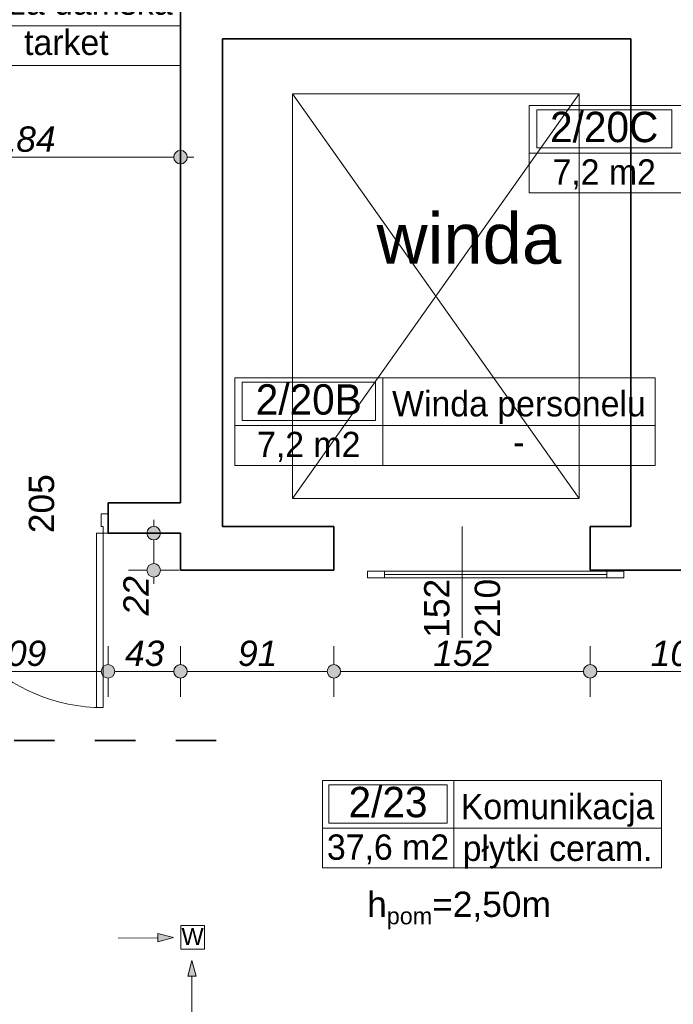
# Model space of a CAD drawing. Header units: millimetres. Extents: x -13944 to 84772, y -78836 to -35317.
# Tile 44 of 85: x 33941 to 37818, y -61696 to -55859. Entities that reach past the tile are written whole.
import ezdxf
from ezdxf.enums import TextEntityAlignment as Align

# ---------------------------------------------------------------- set-up
doc = ezdxf.new("R2010")
doc.units = ezdxf.units.MM
doc.header["$MEASUREMENT"] = 0
doc.linetypes.add('Przerywana', pattern=[480, 240, -240])
for name, color, linetype, lineweight in [('0_Nr_pióra__3', 7, 'Continuous', 20), ('Drzwi ArchiCAD_Nr_pióra__1', 7, 'Continuous', 0), ('Instalacje - Went_Klim_Nr_pióra__42', 150, 'Continuous', 13), ('Konstrukcja - Ściany zew_Nr_pióra__6', 7, 'Continuous', 35), ('Metryczki pomieszczeń ArchiCADa_Nr_pióra__1', 7, 'Continuous', 0), ('Wnętrze - Umeblowanie_Nr_pióra__1', 7, 'Continuous', 0), ('Wymiarowanie - Ogólne_Nr_pióra__82', 114, 'Continuous', 13), ('Znaczniki - Przekroje_Nr_pióra__5', 7, 'Continuous', 35), ('Znaczniki drzwi ArchiCADa_Nr_pióra__1', 7, 'Continuous', 0), ('Znaczniki drzwi ArchiCADa_Nr_pióra__7', 7, 'Continuous', 70)]:
    doc.layers.add(name, color=color, linetype=linetype, lineweight=lineweight)
doc.layers.add('Elementy modelu - Strefy', color=7, linetype='Continuous')
doc.layers.add('Wymiarowanie - Ogólne', color=7, linetype='Continuous')
doc.styles.add('GENERATED_STYLE_1', font='txt')
doc.styles.add('GENERATED_STYLE_2', font='txt')
doc.styles.add('GENERATED_STYLE_3', font='txt')
doc.styles.add('GENERATED_STYLE_4', font='txt')
doc.dimstyles.new('GENERATED_STYLE__1', dxfattribs={"dimtxt": 150, "dimasz": 152, "dimexe": 0.18, "dimexo": 0, "dimgap": 0.09, "dimtad": 1, "dimlfac": 0.1, "dimzin": 0, "dimdsep": 46, "dimtxsty": 'GENERATED_STYLE_3', "dimblk": 'ARROWHEAD_11', "dimblk1": 'ARROWHEAD_11', "dimblk2": 'ARROWHEAD_11', "dimcen": 0.09, "dimclrd": 114, "dimclre": 114, "dimclrt": 114, "dimazin": 0, "dimtfac": 1, "dimtdec": 4, "dimtmove": 0, "dimatfit": 3, "dimfxl": 1, "dimtolj": 1, "dimtzin": 0, "dimarcsym": 0})
doc.dimstyles.new('GENERATED_STYLE__2', dxfattribs={"dimtxt": 150, "dimasz": 152, "dimexe": 0.18, "dimexo": 0, "dimgap": 0.09, "dimtad": 1, "dimtih": 1, "dimtoh": 1, "dimlfac": 0.1, "dimzin": 0, "dimdsep": 46, "dimtxsty": 'GENERATED_STYLE_3', "dimblk": 'ARROWHEAD_11', "dimblk1": 'ARROWHEAD_11', "dimblk2": 'ARROWHEAD_11', "dimcen": 0.09, "dimclrd": 114, "dimclre": 114, "dimclrt": 114, "dimazin": 0, "dimtfac": 1, "dimtdec": 4, "dimtmove": 0, "dimatfit": 3, "dimfxl": 1, "dimtolj": 1, "dimtzin": 0, "dimarcsym": 0})

# ---------------------------------------------------------------- blocks, each defined once
blk = doc.blocks.new('Śluza damska_2_16_16', base_point=(33540.5, -55894.5))
at = {"layer": 'Metryczki pomieszczeń ArchiCADa_Nr_pióra__1', "linetype": 'Continuous'}
for p, q in [((32806.5, -55611.7), (34894.1, -55611.7)), ((32806.5, -56130.2), (32806.5, -55611.7)), ((33540.5, -55611.7), (33540.5, -56130.2)), ((34894.1, -55611.7), (34894.1, -56130.2)), ((32843.2, -55637.6), (33503.8, -55637.6)), ((32843.2, -55863.9), (32843.2, -55637.6)), ((33503.8, -55637.6), (33503.8, -55863.9)), ((32806.5, -55894.5), (34894.1, -55894.5)), ((33503.8, -55863.9), (32843.2, -55863.9)), ((34894.1, -56130.2), (32806.5, -56130.2))]:
    blk.add_line(p, q, dxfattribs=at)
at = {"layer": 'Metryczki pomieszczeń ArchiCADa_Nr_pióra__1'}
for tag, height, style, p in [('ROOM_NUMBER', 180, 'GENERATED_STYLE_2', (33173.5, -55739.6)), ('ROOM_NAME', 150, 'GENERATED_STYLE_1', (34217.3, -55754.3)), ('floor_f', 150, 'GENERATED_STYLE_1', (34217.3, -55993.2)), ('ROOM_CALC_AREA', 150, 'GENERATED_STYLE_1', (33173.5, -56006.6))]:
    blk.add_attdef(tag, text='', height=height, dxfattribs=dict(at, style=style)).set_placement(p, align=Align.MIDDLE_CENTER)
blk = doc.blocks.new('Winda personelu_2_20B_20', base_point=(36094.5, -58265))
at = {"layer": 'Metryczki pomieszczeń ArchiCADa_Nr_pióra__1', "linetype": 'Continuous'}
for p, q in [((35216.4, -57982.2), (37710.2, -57982.2)), ((35216.4, -58500.7), (35216.4, -57982.2)), ((35260.3, -58008.1), (36050.6, -58008.1)), ((35260.3, -58234.4), (35260.3, -58008.1)), ((36050.6, -58008.1), (36050.6, -58234.4)), ((36094.5, -57982.2), (36094.5, -58500.7)), ((37710.2, -57982.2), (37710.2, -58500.7)), ((36050.6, -58234.4), (35260.3, -58234.4)), ((35216.4, -58265), (37710.2, -58265)), ((37710.2, -58500.7), (35216.4, -58500.7))]:
    blk.add_line(p, q, dxfattribs=at)
at = {"layer": 'Metryczki pomieszczeń ArchiCADa_Nr_pióra__1'}
for tag, height, style, p in [('ROOM_NUMBER', 180, 'GENERATED_STYLE_2', (35655.5, -58110.1)), ('ROOM_NAME', 150, 'GENERATED_STYLE_1', (36902.3, -58135.4)), ('ROOM_CALC_AREA', 150, 'GENERATED_STYLE_1', (35655.5, -58377.1)), ('floor_f', 150, 'GENERATED_STYLE_1', (36902.3, -58362.5))]:
    blk.add_attdef(tag, text='', height=height, dxfattribs=dict(at, style=style)).set_placement(p, align=Align.MIDDLE_CENTER)
blk = doc.blocks.new('Komunikacja_2_23_23', base_point=(36515.2, -60651.9))
at = {"layer": 'Metryczki pomieszczeń ArchiCADa_Nr_pióra__1', "linetype": 'Continuous'}
for p, q in [((35736.2, -60369), (37747.9, -60369)), ((35736.2, -60887.6), (35736.2, -60369)), ((35775.1, -60394.9), (36476.3, -60394.9)), ((35775.1, -60621.2), (35775.1, -60394.9)), ((36476.3, -60394.9), (36476.3, -60621.2)), ((36515.2, -60369), (36515.2, -60887.6)), ((37747.9, -60369), (37747.9, -60887.6)), ((36476.3, -60621.2), (35775.1, -60621.2)), ((35736.2, -60651.9), (37747.9, -60651.9)), ((37747.9, -60887.6), (35736.2, -60887.6))]:
    blk.add_line(p, q, dxfattribs=at)
at = {"layer": 'Metryczki pomieszczeń ArchiCADa_Nr_pióra__1'}
for tag, height, style, p in [('ROOM_NUMBER', 180, 'GENERATED_STYLE_2', (36125.7, -60496.9)), ('ROOM_NAME', 150, 'GENERATED_STYLE_1', (37131.5, -60523.5)), ('ROOM_CALC_AREA', 150, 'GENERATED_STYLE_1', (36125.7, -60763.9)), ('floor_f', 150, 'GENERATED_STYLE_1', (37131.5, -60771))]:
    blk.add_attdef(tag, text='', height=height, dxfattribs=dict(at, style=style)).set_placement(p, align=Align.MIDDLE_CENTER)
blk = doc.blocks.new('Winda pacjentów pooperacyjnych_2_20C_42', base_point=(37852.9, -56649.7))
at = {"layer": 'Metryczki pomieszczeń ArchiCADa_Nr_pióra__1', "linetype": 'Continuous'}
for p, q in [((36963.4, -56366.8), (41051.2, -56366.8)), ((36963.4, -56885.4), (36963.4, -56366.8)), ((37007.9, -56392.8), (37808.5, -56392.8)), ((37007.9, -56619.1), (37007.9, -56392.8)), ((37808.5, -56392.8), (37808.5, -56619.1)), ((37808.5, -56619.1), (37007.9, -56619.1)), ((36963.4, -56649.7), (41051.2, -56649.7)), ((41051.2, -56885.4), (36963.4, -56885.4))]:
    blk.add_line(p, q, dxfattribs=at)
at = {"layer": 'Metryczki pomieszczeń ArchiCADa_Nr_pióra__1'}
for tag, height, style, p in [('ROOM_NUMBER', 180, 'GENERATED_STYLE_2', (37408.2, -56494.8)), ('ROOM_NAME', 150, 'GENERATED_STYLE_1', (39452.1, -56521.3)), ('floor_f', 150, 'GENERATED_STYLE_1', (39452.1, -56747.2)), ('ROOM_CALC_AREA', 150, 'GENERATED_STYLE_1', (37408.2, -56761.8))]:
    blk.add_attdef(tag, text='', height=height, dxfattribs=dict(at, style=style)).set_placement(p, align=Align.MIDDLE_CENTER)
blk = doc.blocks.new('*D357')
at = {"layer": 'Wymiarowanie - Ogólne_Nr_pióra__82', "linetype": 'Continuous'}
for points in [[(33414.6, -59722.1), (33411.6, -59706.8), (33402.9, -59693.8), (33389.9, -59685.2), (33374.6, -59682.1), (33359.3, -59685.2), (33346.3, -59693.8), (33337.6, -59706.8), (33334.6, -59722.1), (33337.6, -59737.4), (33346.3, -59750.4), (33359.3, -59759.1), (33374.6, -59762.1), (33389.9, -59759.1), (33402.9, -59750.4), (33411.6, -59737.4)], [(34504.6, -59722.1), (34501.6, -59706.8), (34492.9, -59693.8), (34479.9, -59685.2), (34464.6, -59682.1), (34449.3, -59685.2), (34436.3, -59693.8), (34427.6, -59706.8), (34424.6, -59722.1), (34427.6, -59737.4), (34436.3, -59750.4), (34449.3, -59759.1), (34464.6, -59762.1), (34479.9, -59759.1), (34492.9, -59750.4), (34501.6, -59737.4)]]:
    blk.add_hatch(color=256, dxfattribs=at).paths.add_polyline_path(points)
for p, q in [((33374.6, -59682.1), (33374.6, -59572.1)), ((34464.6, -59682.1), (34464.6, -59572.1)), ((33374.6, -59872.1), (33374.6, -59762.1)), ((33414.6, -59722.1), (34424.6, -59722.1)), ((34464.6, -59872.1), (34464.6, -59762.1))]:
    blk.add_line(p, q, dxfattribs=at)
for centre in [(33374.6, -59722.1), (34464.6, -59722.1)]:
    blk.add_circle(centre, 40, dxfattribs=at)
at = {"layer": 'Wymiarowanie - Ogólne_Nr_pióra__82', "insert": (33748.9, -59692.1), "char_height": 150, "attachment_point": 7, "style": 'GENERATED_STYLE_3'}
blk.add_mtext('\\A1;{\\fArial|b0|i1|c238|p38;109}', dxfattribs=at)
blk = doc.blocks.new('ARROWHEAD_11')
at = {"color": 0, "linetype": 'Continuous', "lineweight": 0}
blk.add_line((0, 0), (-1, 0), dxfattribs=at)
at = {"color": 0, "linetype": 'Continuous', "lineweight": 0, "const_width": 0.25, "flags": 128}
blk.add_lwpolyline([(-0.125, 0, 1), (0.125, 0, 1)], format="xyb", close=True, dxfattribs=at)
blk = doc.blocks.new('*D358')
at = {"layer": 'Wymiarowanie - Ogólne_Nr_pióra__82', "linetype": 'Continuous'}
for points in [[(34504.6, -59722.1), (34501.6, -59706.8), (34492.9, -59693.8), (34479.9, -59685.2), (34464.6, -59682.1), (34449.3, -59685.2), (34436.3, -59693.8), (34427.6, -59706.8), (34424.6, -59722.1), (34427.6, -59737.4), (34436.3, -59750.4), (34449.3, -59759.1), (34464.6, -59762.1), (34479.9, -59759.1), (34492.9, -59750.4), (34501.6, -59737.4)], [(34934.6, -59722.1), (34931.6, -59706.8), (34922.9, -59693.8), (34909.9, -59685.2), (34894.6, -59682.1), (34879.3, -59685.2), (34866.3, -59693.8), (34857.6, -59706.8), (34854.6, -59722.1), (34857.6, -59737.4), (34866.3, -59750.4), (34879.3, -59759.1), (34894.6, -59762.1), (34909.9, -59759.1), (34922.9, -59750.4), (34931.6, -59737.4)]]:
    blk.add_hatch(color=256, dxfattribs=at).paths.add_polyline_path(points)
for p, q in [((34464.6, -59682.1), (34464.6, -59572.1)), ((34894.6, -59682.1), (34894.6, -59572.1)), ((34464.6, -59872.1), (34464.6, -59762.1)), ((34504.6, -59722.1), (34854.6, -59722.1)), ((34894.6, -59872.1), (34894.6, -59762.1))]:
    blk.add_line(p, q, dxfattribs=at)
for centre in [(34464.6, -59722.1), (34894.6, -59722.1)]:
    blk.add_circle(centre, 40, dxfattribs=at)
at = {"layer": 'Wymiarowanie - Ogólne_Nr_pióra__82', "insert": (34565.8, -59692.1), "char_height": 150, "attachment_point": 7, "style": 'GENERATED_STYLE_3'}
blk.add_mtext('\\A1;{\\fArial|b0|i1|c238|p38;43}', dxfattribs=at)
blk = doc.blocks.new('*D359')
at = {"layer": 'Wymiarowanie - Ogólne_Nr_pióra__82', "linetype": 'Continuous'}
for points in [[(34934.6, -59722.1), (34931.6, -59706.8), (34922.9, -59693.8), (34909.9, -59685.2), (34894.6, -59682.1), (34879.3, -59685.2), (34866.3, -59693.8), (34857.6, -59706.8), (34854.6, -59722.1), (34857.6, -59737.4), (34866.3, -59750.4), (34879.3, -59759.1), (34894.6, -59762.1), (34909.9, -59759.1), (34922.9, -59750.4), (34931.6, -59737.4)], [(35844.6, -59722.1), (35841.6, -59706.8), (35832.9, -59693.8), (35819.9, -59685.2), (35804.6, -59682.1), (35789.3, -59685.2), (35776.3, -59693.8), (35767.6, -59706.8), (35764.6, -59722.1), (35767.6, -59737.4), (35776.3, -59750.4), (35789.3, -59759.1), (35804.6, -59762.1), (35819.9, -59759.1), (35832.9, -59750.4), (35841.6, -59737.4)]]:
    blk.add_hatch(color=256, dxfattribs=at).paths.add_polyline_path(points)
for p, q in [((34894.6, -59682.1), (34894.6, -59572.1)), ((35804.6, -59682.1), (35804.6, -59572.1)), ((34894.6, -59872.1), (34894.6, -59762.1)), ((34934.6, -59722.1), (35764.6, -59722.1)), ((35804.6, -59872.1), (35804.6, -59762.1))]:
    blk.add_line(p, q, dxfattribs=at)
for centre in [(34894.6, -59722.1), (35804.6, -59722.1)]:
    blk.add_circle(centre, 40, dxfattribs=at)
at = {"layer": 'Wymiarowanie - Ogólne_Nr_pióra__82', "insert": (35235.8, -59692.1), "char_height": 150, "attachment_point": 7, "style": 'GENERATED_STYLE_3'}
blk.add_mtext('\\A1;{\\fArial|b0|i1|c238|p38;91}', dxfattribs=at)
blk = doc.blocks.new('*D360')
at = {"layer": 'Wymiarowanie - Ogólne_Nr_pióra__82', "linetype": 'Continuous'}
for points in [[(35844.6, -59722.1), (35841.6, -59706.8), (35832.9, -59693.8), (35819.9, -59685.2), (35804.6, -59682.1), (35789.3, -59685.2), (35776.3, -59693.8), (35767.6, -59706.8), (35764.6, -59722.1), (35767.6, -59737.4), (35776.3, -59750.4), (35789.3, -59759.1), (35804.6, -59762.1), (35819.9, -59759.1), (35832.9, -59750.4), (35841.6, -59737.4)], [(37364.6, -59722.1), (37361.6, -59706.8), (37352.9, -59693.8), (37339.9, -59685.2), (37324.6, -59682.1), (37309.3, -59685.2), (37296.3, -59693.8), (37287.6, -59706.8), (37284.6, -59722.1), (37287.6, -59737.4), (37296.3, -59750.4), (37309.3, -59759.1), (37324.6, -59762.1), (37339.9, -59759.1), (37352.9, -59750.4), (37361.6, -59737.4)]]:
    blk.add_hatch(color=256, dxfattribs=at).paths.add_polyline_path(points)
for p, q in [((35804.6, -59682.1), (35804.6, -59572.1)), ((37324.6, -59682.1), (37324.6, -59572.1)), ((35804.6, -59872.1), (35804.6, -59762.1)), ((35844.6, -59722.1), (37284.6, -59722.1)), ((37324.6, -59872.1), (37324.6, -59762.1))]:
    blk.add_line(p, q, dxfattribs=at)
for centre in [(35804.6, -59722.1), (37324.6, -59722.1)]:
    blk.add_circle(centre, 40, dxfattribs=at)
at = {"layer": 'Wymiarowanie - Ogólne_Nr_pióra__82', "insert": (36393.9, -59692.1), "char_height": 150, "attachment_point": 7, "style": 'GENERATED_STYLE_3'}
blk.add_mtext('\\A1;{\\fArial|b0|i1|c238|p38;152}', dxfattribs=at)
blk = doc.blocks.new('*D361')
at = {"layer": 'Wymiarowanie - Ogólne_Nr_pióra__82', "linetype": 'Continuous'}
for points in [[(37364.6, -59722.1), (37361.6, -59706.8), (37352.9, -59693.8), (37339.9, -59685.2), (37324.6, -59682.1), (37309.3, -59685.2), (37296.3, -59693.8), (37287.6, -59706.8), (37284.6, -59722.1), (37287.6, -59737.4), (37296.3, -59750.4), (37309.3, -59759.1), (37324.6, -59762.1), (37339.9, -59759.1), (37352.9, -59750.4), (37361.6, -59737.4)], [(38424.6, -59722.1), (38421.6, -59706.8), (38412.9, -59693.8), (38399.9, -59685.2), (38384.6, -59682.1), (38369.3, -59685.2), (38356.3, -59693.8), (38347.6, -59706.8), (38344.6, -59722.1), (38347.6, -59737.4), (38356.3, -59750.4), (38369.3, -59759.1), (38384.6, -59762.1), (38399.9, -59759.1), (38412.9, -59750.4), (38421.6, -59737.4)]]:
    blk.add_hatch(color=256, dxfattribs=at).paths.add_polyline_path(points)
for p, q in [((37324.6, -59682.1), (37324.6, -59572.1)), ((38384.6, -59682.1), (38384.6, -59572.1)), ((37324.6, -59872.1), (37324.6, -59762.1)), ((37364.6, -59722.1), (38344.6, -59722.1)), ((38384.6, -59872.1), (38384.6, -59762.1))]:
    blk.add_line(p, q, dxfattribs=at)
for centre in [(37324.6, -59722.1), (38384.6, -59722.1)]:
    blk.add_circle(centre, 40, dxfattribs=at)
at = {"layer": 'Wymiarowanie - Ogólne_Nr_pióra__82', "insert": (37683.9, -59692.1), "char_height": 150, "attachment_point": 7, "style": 'GENERATED_STYLE_3'}
blk.add_mtext('\\A1;{\\fArial|b0|i1|c238|p38;106}', dxfattribs=at)
blk = doc.blocks.new('*D375')
at = {"layer": 'Wymiarowanie - Ogólne_Nr_pióra__82', "linetype": 'Continuous'}
for points in [[(34775.8, -58903), (34772.7, -58887.7), (34764.1, -58874.7), (34751.1, -58866), (34735.8, -58863), (34720.5, -58866), (34707.5, -58874.7), (34698.8, -58887.7), (34695.8, -58903), (34698.8, -58918.3), (34707.5, -58931.3), (34720.5, -58939.9), (34735.8, -58943), (34751.1, -58939.9), (34764.1, -58931.3), (34772.7, -58918.3)], [(34775.8, -59123), (34772.7, -59107.7), (34764.1, -59094.7), (34751.1, -59086), (34735.8, -59083), (34720.5, -59086), (34707.5, -59094.7), (34698.8, -59107.7), (34695.8, -59123), (34698.8, -59138.3), (34707.5, -59151.3), (34720.5, -59159.9), (34735.8, -59163), (34751.1, -59159.9), (34764.1, -59151.3), (34772.7, -59138.3)]]:
    blk.add_hatch(color=256, dxfattribs=at).paths.add_polyline_path(points)
for p, q in [((34735.8, -58863), (34735.8, -58823)), ((34695.8, -58903), (34585.8, -58903)), ((34735.8, -59083), (34735.8, -58943)), ((34885.8, -58903), (34775.8, -58903)), ((34695.8, -59123), (34585.8, -59123)), ((34885.8, -59123), (34775.8, -59123)), ((34735.8, -59203), (34735.8, -59163))]:
    blk.add_line(p, q, dxfattribs=at)
for centre in [(34735.8, -58903), (34735.8, -59123)]:
    blk.add_circle(centre, 40, dxfattribs=at)
at = {"layer": 'Wymiarowanie - Ogólne_Nr_pióra__82', "insert": (34705.8, -59390.6), "char_height": 150, "attachment_point": 7, "rotation": 90, "style": 'GENERATED_STYLE_3'}
blk.add_mtext('\\A1;{\\fArial|b0|i1|c238|p38;22}', dxfattribs=at)
blk = doc.blocks.new('*D402')
at = {"layer": 'Wymiarowanie - Ogólne_Nr_pióra__82', "linetype": 'Continuous'}
for points in [[(33094.6, -56673.8), (33091.6, -56658.5), (33082.9, -56645.5), (33069.9, -56636.8), (33054.6, -56633.8), (33039.3, -56636.8), (33026.3, -56645.5), (33017.6, -56658.5), (33014.6, -56673.8), (33017.6, -56689.1), (33026.3, -56702.1), (33039.3, -56710.7), (33054.6, -56713.8), (33069.9, -56710.7), (33082.9, -56702.1), (33091.6, -56689.1)], [(34934.6, -56673.8), (34931.6, -56658.5), (34922.9, -56645.5), (34909.9, -56636.8), (34894.6, -56633.8), (34879.3, -56636.8), (34866.3, -56645.5), (34857.6, -56658.5), (34854.6, -56673.8), (34857.6, -56689.1), (34866.3, -56702.1), (34879.3, -56710.7), (34894.6, -56713.8), (34909.9, -56710.7), (34922.9, -56702.1), (34931.6, -56689.1)]]:
    blk.add_hatch(color=256, dxfattribs=at).paths.add_polyline_path(points)
for p, q in [((33054.6, -56633.8), (33054.6, -56523.8)), ((34894.6, -56633.8), (34894.6, -56523.8)), ((33094.6, -56673.8), (34854.6, -56673.8)), ((34934.6, -56673.8), (34974.6, -56673.8)), ((33054.6, -56823.8), (33054.6, -56713.8)), ((34894.6, -56823.8), (34894.6, -56713.8))]:
    blk.add_line(p, q, dxfattribs=at)
for centre in [(33054.6, -56673.8), (34894.6, -56673.8)]:
    blk.add_circle(centre, 40, dxfattribs=at)
at = {"layer": 'Wymiarowanie - Ogólne_Nr_pióra__82', "insert": (33803.9, -56643.8), "char_height": 150, "attachment_point": 7, "style": 'GENERATED_STYLE_3'}
blk.add_mtext('\\A1;{\\fArial|b0|i1|c238|p38;184}', dxfattribs=at)

msp = doc.modelspace()

# ---------------------------------------------------------------- hatches: boundary and pattern name
at = {"layer": 'Instalacje - Went_Klim_Nr_pióra__42', "linetype": 'Continuous'}
for points in [[(34853.058, -61300.384), (34759.514, -61276.308), (34760.009, -61326.306)], [(34962.77, -61436.185), (34937.77, -61529.486), (34987.77, -61529.486)]]:
    msp.add_hatch(color=256, dxfattribs=at).paths.add_polyline_path(points)

# ---------------------------------------------------------------- linework, layer by layer
at = {"layer": 'Drzwi ArchiCAD_Nr_pióra__1', "linetype": 'Continuous'}
for p, q in [((34424.596, -58862.978), (34424.596, -58787.978)), ((34424.596, -58787.978), (34464.596, -58787.978)), ((34464.596, -58787.978), (34464.596, -58902.978)), ((34464.596, -58902.978), (34464.596, -58787.978)), ((34436.596, -58862.978), (34424.596, -58862.978)), ((34436.596, -58902.978), (34436.596, -58862.978)), ((34436.596, -58902.978), (34396.596, -58902.978)), ((34396.596, -58902.978), (34396.596, -59936.978)), ((34464.596, -58902.978), (34436.596, -58902.978)), ((34436.596, -59936.978), (34436.596, -58902.978)), ((36104.596, -59127.978), (36004.596, -59127.978)), ((36004.596, -59127.978), (36004.596, -59167.978)), ((37424.596, -59127.978), (36104.596, -59127.978)), ((36104.596, -59127.978), (36104.596, -59147.978)), ((36104.596, -59167.978), (36104.596, -59127.978)), ((37424.596, -59147.978), (37424.596, -59127.978)), ((37524.596, -59127.978), (37424.596, -59127.978)), ((37424.596, -59127.978), (37424.596, -59167.978)), ((37524.596, -59167.978), (37524.596, -59127.978)), ((36004.596, -59167.978), (36104.596, -59167.978)), ((37424.596, -59147.978), (36104.596, -59147.978)), ((36104.596, -59147.978), (36104.596, -59167.978)), ((36104.596, -59147.978), (37424.596, -59147.978)), ((36104.596, -59147.978), (37424.596, -59147.978)), ((36104.596, -59167.978), (37424.596, -59167.978)), ((37424.596, -59167.978), (37424.596, -59147.978)), ((37424.596, -59167.978), (37524.596, -59167.978)), ((34396.596, -59936.978), (34436.596, -59936.978))]:
    msp.add_line(p, q, dxfattribs=at)
msp.add_arc((34436.596, -58902.978), 1034, 180, 270, dxfattribs=at)
at = {"layer": 'Instalacje - Went_Klim_Nr_pióra__42', "linetype": 'Continuous'}
for p, q in [((34897.398, -61229.217), (35037.398, -61229.217)), ((34897.398, -61369.217), (34897.398, -61229.217)), ((35037.398, -61229.217), (35037.398, -61369.217)), ((34853.058, -61300.384), (34759.514, -61276.308)), ((34760.009, -61326.306), (34759.514, -61276.308)), ((34525.382, -61303.627), (34759.762, -61301.307)), ((34853.058, -61300.384), (34760.009, -61326.306)), ((35037.398, -61369.217), (34897.398, -61369.217)), ((34962.77, -61436.185), (34937.77, -61529.486)), ((34962.77, -61436.185), (34987.77, -61529.486)), ((34987.77, -61529.486), (34937.77, -61529.486)), ((34962.77, -61763.877), (34962.77, -61529.486))]:
    msp.add_line(p, q, dxfattribs=at)
at = {"layer": 'Konstrukcja - Ściany zew_Nr_pióra__6', "linetype": 'Continuous'}
for p, q in [((34464.596, -58787.978), (34464.596, -58722.978)), ((34464.596, -58902.978), (34464.596, -58787.978)), ((35804.596, -59122.978), (35804.596, -58862.978)), ((37324.596, -59122.978), (37324.596, -58862.978))]:
    msp.add_line(p, q, dxfattribs=at)
at = {"layer": 'Konstrukcja - Ściany zew_Nr_pióra__6', "linetype": 'Continuous', "flags": 128}
for points in [[(34894.596, -54202.978), (34894.596, -58722.978)], [(35144.596, -55972.955), (37565.143, -55972.955)], [(35144.596, -58862.978), (35144.596, -55972.955)], [(37565.143, -55972.955), (37565.143, -58862.978)], [(34894.596, -58722.978), (34464.596, -58722.978)], [(35804.596, -58862.978), (35144.596, -58862.978)], [(37565.143, -58862.978), (37324.596, -58862.978)], [(34464.596, -58902.978), (34894.596, -58902.978)], [(34894.596, -58902.978), (34894.596, -59122.978)], [(34894.596, -59122.978), (35804.596, -59122.978)], [(37324.596, -59122.978), (38384.596, -59122.978)]]:
    msp.add_lwpolyline(points, dxfattribs=at)
at = {"layer": 'Wnętrze - Umeblowanie_Nr_pióra__1', "linetype": 'Continuous'}
for p, q in [((37259.596, -56297.978), (35559.596, -56297.978)), ((35559.596, -56297.978), (35559.596, -58697.978)), ((35559.596, -58697.978), (37259.596, -56297.978)), ((35559.596, -56297.978), (37259.596, -58697.978)), ((37259.596, -58697.978), (37259.596, -56297.978)), ((35559.596, -58697.978), (37259.596, -58697.978))]:
    msp.add_line(p, q, dxfattribs=at)
at = {"layer": 'Znaczniki - Przekroje_Nr_pióra__5', "linetype": 'Przerywana'}
msp.add_line((35106.975, -60131.057), (33606.975, -60131.057), dxfattribs=at)
at = {"layer": 'Znaczniki drzwi ArchiCADa_Nr_pióra__1', "linetype": 'Continuous'}
msp.add_line((36564.596, -59522.978), (36564.596, -58862.978), dxfattribs=at)

# ---------------------------------------------------------------- block references
at = {"layer": 'Elementy modelu - Strefy', "linetype": 'Continuous'}
ref = msp.add_blockref('Śluza damska_2_16_16', (33540.54, -55894.515), dxfattribs=at)
ref.add_attrib('ROOM_NAME', 'Śluza damska', dxfattribs={"layer": 'Metryczki pomieszczeń ArchiCADa_Nr_pióra__1', "color": 7, "height": 150, "style": 'GENERATED_STYLE_1'}).set_placement((34217.343, -55754.252), align=Align.MIDDLE_CENTER)
ref.add_attrib('ROOM_NUMBER', '2/16', dxfattribs={"layer": 'Metryczki pomieszczeń ArchiCADa_Nr_pióra__1', "color": 7, "height": 180, "style": 'GENERATED_STYLE_2'}).set_placement((33173.52, -55739.566), align=Align.MIDDLE_CENTER)
ref.add_attrib('ROOM_CALC_AREA', '9,3 m2', dxfattribs={"layer": 'Metryczki pomieszczeń ArchiCADa_Nr_pióra__1', "color": 7, "height": 150, "style": 'GENERATED_STYLE_1'}).set_placement((33173.52, -56006.566), align=Align.MIDDLE_CENTER)
ref.add_attrib('floor_f', 'tarket', dxfattribs={"layer": 'Metryczki pomieszczeń ArchiCADa_Nr_pióra__1', "color": 7, "height": 150, "style": 'GENERATED_STYLE_1'}).set_placement((34217.343, -55993.195), align=Align.MIDDLE_CENTER)
ref = msp.add_blockref('Winda pacjentów pooperacyjnych_2_20C_42', (37852.937, -56649.703), dxfattribs=at)
ref.add_attrib('ROOM_NUMBER', '2/20C', dxfattribs={"layer": 'Metryczki pomieszczeń ArchiCADa_Nr_pióra__1', "color": 7, "height": 180, "style": 'GENERATED_STYLE_2'}).set_placement((37408.157, -56494.754), align=Align.MIDDLE_CENTER)
ref.add_attrib('ROOM_CALC_AREA', '7,2 m2', dxfattribs={"layer": 'Metryczki pomieszczeń ArchiCADa_Nr_pióra__1', "color": 7, "height": 150, "style": 'GENERATED_STYLE_1'}).set_placement((37408.157, -56761.755), align=Align.MIDDLE_CENTER)
ref = msp.add_blockref('Winda personelu_2_20B_20', (36094.487, -58265.016), dxfattribs=at)
ref.add_attrib('ROOM_NAME', 'Winda personelu', dxfattribs={"layer": 'Metryczki pomieszczeń ArchiCADa_Nr_pióra__1', "color": 7, "height": 150, "style": 'GENERATED_STYLE_1'}).set_placement((36902.327, -58135.43), align=Align.MIDDLE_CENTER)
ref.add_attrib('ROOM_NUMBER', '2/20B', dxfattribs={"layer": 'Metryczki pomieszczeń ArchiCADa_Nr_pióra__1', "color": 7, "height": 180, "style": 'GENERATED_STYLE_2'}).set_placement((35655.467, -58110.067), align=Align.MIDDLE_CENTER)
ref.add_attrib('ROOM_CALC_AREA', '7,2 m2', dxfattribs={"layer": 'Metryczki pomieszczeń ArchiCADa_Nr_pióra__1', "color": 7, "height": 150, "style": 'GENERATED_STYLE_1'}).set_placement((35655.467, -58377.067), align=Align.MIDDLE_CENTER)
ref.add_attrib('floor_f', '-', dxfattribs={"layer": 'Metryczki pomieszczeń ArchiCADa_Nr_pióra__1', "color": 7, "height": 150, "style": 'GENERATED_STYLE_1'}).set_placement((36902.327, -58362.513), align=Align.MIDDLE_CENTER)
ref = msp.add_blockref('Komunikacja_2_23_23', (36515.208, -60651.862), dxfattribs=at)
ref.add_attrib('ROOM_NAME', 'Komunikacja', dxfattribs={"layer": 'Metryczki pomieszczeń ArchiCADa_Nr_pióra__1', "color": 7, "height": 150, "style": 'GENERATED_STYLE_1'}).set_placement((37131.53, -60523.459), align=Align.MIDDLE_CENTER)
ref.add_attrib('ROOM_NUMBER', '2/23', dxfattribs={"layer": 'Metryczki pomieszczeń ArchiCADa_Nr_pióra__1', "color": 7, "height": 180, "style": 'GENERATED_STYLE_2'}).set_placement((36125.687, -60496.913), align=Align.MIDDLE_CENTER)
ref.add_attrib('ROOM_CALC_AREA', '37,6 m2', dxfattribs={"layer": 'Metryczki pomieszczeń ArchiCADa_Nr_pióra__1', "color": 7, "height": 150, "style": 'GENERATED_STYLE_1'}).set_placement((36125.687, -60763.914), align=Align.MIDDLE_CENTER)
ref.add_attrib('floor_f', 'płytki ceram.', dxfattribs={"layer": 'Metryczki pomieszczeń ArchiCADa_Nr_pióra__1', "color": 7, "height": 150, "style": 'GENERATED_STYLE_1'}).set_placement((37131.53, -60770.959), align=Align.MIDDLE_CENTER)

# ---------------------------------------------------------------- texts
at = {"layer": '0_Nr_pióra__3', "linetype": 'Continuous', "attachment_point": 2, "style": 'GENERATED_STYLE_4'}
for s, insert, char_height in [('\\A1;{\\fArial|b0|i0|c0|p38;winda}', (36605.543, -57005.505), 300), ('\\A1;{\\fArial|b0|i0|c0|p38;h\\fArial|b0|i0|c0|p38;\\A1{\\H.66x;\\S ^ pom;}\\fArial|b0|i0|c0|p38;=2,50m}', (36547.146, -60983.934), 150)]:
    msp.add_mtext(s, dxfattribs=dict(at, insert=insert, char_height=char_height))
at = {"layer": 'Instalacje - Went_Klim_Nr_pióra__42', "linetype": 'Continuous', "insert": (35032.313, -61293.503), "char_height": 100, "attachment_point": 6, "style": 'GENERATED_STYLE_1'}
msp.add_mtext('\\A1;{\\fArial|b0|i0|c238|p38;W}', dxfattribs=at)
at = {"layer": 'Znaczniki drzwi ArchiCADa_Nr_pióra__7', "char_height": 150, "attachment_point": 7, "rotation": 90, "style": 'GENERATED_STYLE_1'}
for s, insert in [('\\A1;{\\fArial|b0|i0|c238|p38;205}', (34147.065, -58902.978)), ('\\A1;{\\fArial|b0|i0|c238|p38;152}', (36492.065, -59522.978)), ('\\A1;{\\fArial|b0|i0|c238|p38;210}', (36792.065, -59522.978))]:
    msp.add_mtext(s, dxfattribs=dict(at, insert=insert))

# ---------------------------------------------------------------- dimensions: what is measured, and where the dimension line sits
at = {"layer": 'Wymiarowanie - Ogólne', "color": 114, "linetype": 'Continuous', "lineweight": 13}
for base, p1, p2, picture, middle in [((34894.596, -56673.773), (33054.596, -56533.595), (34894.596, -56659.829), '*D402', (33974.596, -56568.773)), ((37324.596, -59722.116), (35804.596, -59122.978), (37324.596, -58862.978), '*D360', (36564.596, -59617.116)), ((38384.596, -59722.116), (37324.596, -58862.978), (38384.596, -58862.978), '*D361', (37854.596, -59617.116)), ((34464.596, -59722.116), (33374.596, -58902.978), (34464.596, -58902.978), '*D357', (33919.596, -59617.116)), ((34894.596, -59722.116), (34464.596, -58902.978), (34894.596, -58902.978), '*D358', (34679.596, -59617.116)), ((35804.596, -59722.116), (34894.596, -58902.978), (35804.596, -59122.978), '*D359', (35349.596, -59617.116))]:
    dim = msp.add_linear_dim(base=base, p1=p1, p2=p2, dimstyle='GENERATED_STYLE__2', dxfattribs=at)
    dim.commit()
    dim.dimension.update_dxf_attribs({"geometry": picture, "text_midpoint": middle, "dimtype": 160})
dim = msp.add_linear_dim(base=(34735.769, -58902.978), p1=(34894.596, -59122.978), p2=(34894.596, -58902.978), angle=90, dimstyle='GENERATED_STYLE__1', dxfattribs=at)
dim.commit()
dim.dimension.update_dxf_attribs({"geometry": '*D375', "text_midpoint": (34630.769, -59276.807), "dimtype": 160, "text_rotation": 90})

doc.saveas('drawing.dxf')
